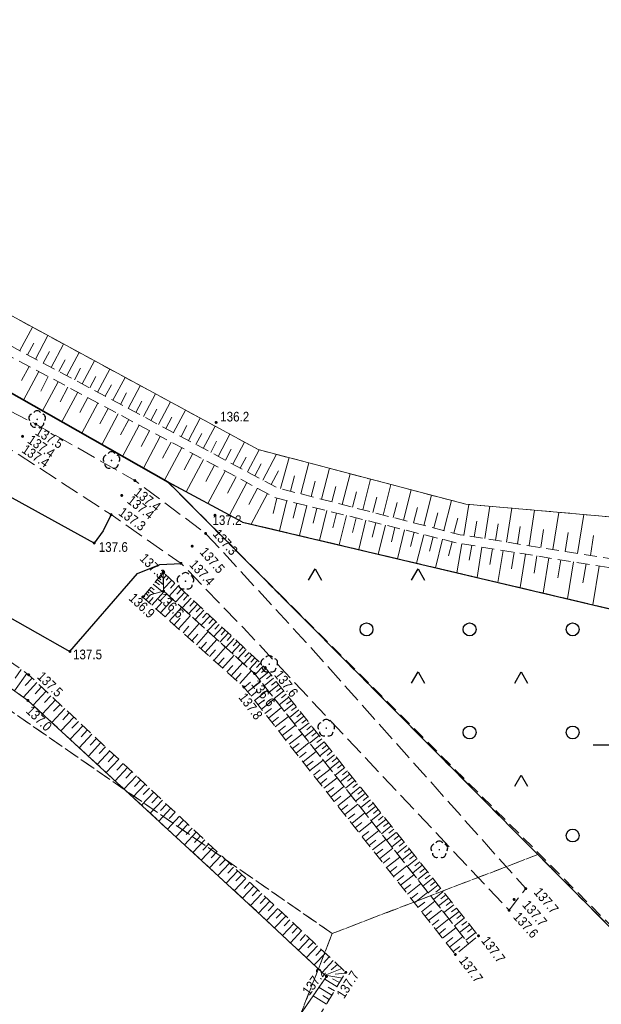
# Model space of a CAD drawing. Header units: metres. Extents: x 5548743 to 5556416, y 5707500 to 5714000.
# Tile 100 of 203: x 5553228 to 5553296, y 5711170 to 5711284. Entities that reach past the tile are written whole.
import ezdxf

# ---------------------------------------------------------------- set-up
doc = ezdxf.new("R2010")
doc.units = ezdxf.units.M
doc.header["$MEASUREMENT"] = 0
for name, pattern in [('1.5_0.75', [2.25, 1.5, -0.75]), ('2.25_0.75', [3, 2.25, -0.75]), ('219-1000', [0])]:
    doc.linetypes.add(name, pattern=pattern)
doc.layers.get('0').update_dxf_attribs({"color": 2, "linetype": 'CONTINUOUS', "lineweight": 5})
for name, color, linetype in [('000 Inne (niezydentyfikowane)', 7, 'CONTINUOUS'), ('216-obręb ewidencyjny', 7, 'CONTINUOUS'), ('218-kontur użytku gruntowego', 7, 'CONTINUOUS'), ('219-działka ewidencyjna', 7, 'CONTINUOUS'), ('drzewo liściaste', 7, 'CONTINUOUS'), ('jezdnia', 7, 'CONTINUOUS'), ('krawężnik', 7, 'CONTINUOUS'), ('pikieta naturalna', 7, 'CONTINUOUS'), ('pikieta naturalna-Atr2', 7, 'CONTINUOUS'), ('skarpa nieumocniona', 7, 'CONTINUOUS'), ('teren zalesiony', 7, 'CONTINUOUS'), ('woda stojąca', 7, 'CONTINUOUS'), ('Wstawianie ramki sekcyjnej z opisem', 7, 'CONTINUOUS')]:
    doc.layers.add(name, color=color, linetype=linetype)
doc.styles.get("Standard").update_dxf_attribs({"font": 'Working1250', "width": 0.75})

# ---------------------------------------------------------------- blocks, each defined once
blk = doc.blocks.new('OP021')
at = {"linetype": 'Continuous', "lineweight": 13}
h = blk.add_hatch(color=0, dxfattribs=at)
edge = h.paths.add_edge_path()
edge.add_arc((0, 0), 0.1, 0, 360)
at = {"color": 0, "linetype": 'Continuous', "lineweight": -3}
for centre, start, end in [((-0.476, 0.154), 110.388, 213.756), ((0, 0.5), 38.316, 141.684), ((0.476, 0.154), 326.244, 69.612), ((-0.294, -0.404), 182.272, 285.64), ((0.294, -0.404), 254.36, 357.728), ((0.294, -0.404), 254.36, 357.728)]:
    blk.add_arc(centre, 0.5, start, end, dxfattribs=at)
blk = doc.blocks.new('PW01')
at = {"linetype": 'Continuous', "lineweight": 13}
h = blk.add_hatch(color=0, dxfattribs=at)
edge = h.paths.add_edge_path()
edge.add_arc((0, 0), 0.18, 0, 360)
blk = doc.blocks.new('OTZK3')
at = {"color": 0, "linetype": 'Continuous'}
for p, q in [((-0.75, -0.433), (0, 0.866)), ((0, 0.866), (0.75, -0.433))]:
    blk.add_line(p, q, dxfattribs=at)
blk = doc.blocks.new('OTZK1')
at = {"color": 0, "linetype": 'Continuous'}
blk.add_circle((0, 0), 0.75, dxfattribs=at)
blk = doc.blocks.new('RAMKA1000K')
at = {"color": 0}
blk.add_line((495, 200), (505, 200), dxfattribs=at)

msp = doc.modelspace()

# ---------------------------------------------------------------- linework, layer by layer
at = {"layer": '000 Inne (niezydentyfikowane)', "color": 252, "linetype": 'Continuous', "lineweight": 18, "flags": 128}
for points in [[(5553228.23, 5711245.92), (5553229.7, 5711248.66)], [(5553229.15, 5711245.43), (5553229.88, 5711246.8)], [(5553230.06, 5711244.94), (5553231.52, 5711247.68)], [(5553230.97, 5711244.46), (5553231.7, 5711245.82)], [(5553231.88, 5711243.97), (5553233.33, 5711246.69)], [(5553233.7, 5711243.01), (5553235.14, 5711245.71)], [(5553232.79, 5711243.49), (5553233.51, 5711244.84)], [(5553235.5, 5711242.05), (5553236.94, 5711244.74)], [(5553229.33, 5711244.09), (5553228.45, 5711242.44)], [(5553230.44, 5711243.5), (5553228.66, 5711240.17)], [(5553234.6, 5711242.53), (5553235.32, 5711243.87)], [(5553237.3, 5711241.09), (5553238.72, 5711243.77)], [(5553231.56, 5711242.9), (5553230.67, 5711241.22)], [(5553232.69, 5711242.29), (5553230.89, 5711238.9)], [(5553236.4, 5711241.57), (5553237.11, 5711242.91)], [(5553239.08, 5711240.14), (5553240.5, 5711242.8)], [(5553233.84, 5711241.68), (5553232.93, 5711239.97)], [(5553234.99, 5711241.07), (5553233.15, 5711237.62)], [(5553238.19, 5711240.61), (5553238.9, 5711241.95)], [(5553239.97, 5711239.66), (5553240.68, 5711240.99)], [(5553240.86, 5711239.19), (5553242.27, 5711241.84)], [(5553236.16, 5711240.45), (5553235.23, 5711238.7)], [(5553241.74, 5711238.72), (5553242.45, 5711240.04)], [(5553242.63, 5711238.25), (5553244.03, 5711240.89)], [(5553244.38, 5711237.31), (5553245.78, 5711239.94)], [(5553237.33, 5711239.82), (5553235.46, 5711236.31)], [(5553238.52, 5711239.19), (5553237.57, 5711237.41)], [(5553243.51, 5711237.78), (5553244.21, 5711239.1)], [(5553246.13, 5711236.38), (5553247.53, 5711239)], [(5553239.71, 5711238.55), (5553237.8, 5711234.97)], [(5553240.92, 5711237.9), (5553239.96, 5711236.1)], [(5553245.26, 5711236.85), (5553245.96, 5711238.16)], [(5553247.87, 5711235.46), (5553249.26, 5711238.05)], [(5553242.14, 5711237.26), (5553240.19, 5711233.61)], [(5553243.36, 5711236.6), (5553242.38, 5711234.76)], [(5553247.01, 5711235.92), (5553247.7, 5711237.22)], [(5553249.61, 5711234.53), (5553250.98, 5711237.12)], [(5553244.6, 5711235.94), (5553242.63, 5711232.23)], [(5553245.85, 5711235.27), (5553244.86, 5711233.4)], [(5553248.74, 5711234.99), (5553249.43, 5711236.29)], [(5553250.47, 5711234.07), (5553251.16, 5711235.36)], [(5553251.33, 5711233.61), (5553252.7, 5711236.19)], [(5553253.05, 5711232.7), (5553254.41, 5711235.26)], [(5553247.11, 5711234.6), (5553245.1, 5711230.82)], [(5553252.19, 5711233.16), (5553252.87, 5711234.44)], [(5553254.75, 5711231.79), (5553256.13, 5711234.37)], [(5553248.38, 5711233.93), (5553247.37, 5711232.03)], [(5553249.64, 5711233.25), (5553247.62, 5711229.46)], [(5553253.9, 5711232.25), (5553254.58, 5711233.52)], [(5553256.52, 5711230.85), (5553258.12, 5711233.85)], [(5553258.58, 5711229.85), (5553259.6, 5711233.46)], [(5553250.9, 5711232.58), (5553249.89, 5711230.68)], [(5553252.17, 5711231.9), (5553250.15, 5711228.11)], [(5553255.61, 5711231.34), (5553256.35, 5711232.73)], [(5553257.5, 5711230.33), (5553258.36, 5711231.94)], [(5553260.98, 5711229.24), (5553261.91, 5711232.85)], [(5553263.39, 5711228.62), (5553264.31, 5711232.22)], [(5553253.43, 5711231.23), (5553252.42, 5711229.33)], [(5553259.77, 5711229.54), (5553260.24, 5711231.35)], [(5553262.18, 5711228.93), (5553262.65, 5711230.73)], [(5553265.78, 5711228), (5553266.7, 5711231.59)], [(5553268.17, 5711227.39), (5553269.09, 5711230.96)], [(5553254.69, 5711230.56), (5553252.67, 5711226.76)], [(5553255.93, 5711229.89), (5553254.92, 5711227.99)], [(5553264.59, 5711228.31), (5553265.05, 5711230.11)], [(5553270.55, 5711226.78), (5553271.46, 5711230.33)], [(5553272.92, 5711226.17), (5553273.82, 5711229.71)], [(5553257.09, 5711229.27), (5553255.19, 5711225.7)], [(5553258.17, 5711228.74), (5553257.74, 5711226.97)], [(5553259.34, 5711228.45), (5553258.47, 5711224.93)], [(5553266.98, 5711227.7), (5553267.44, 5711229.48)], [(5553269.36, 5711227.09), (5553269.82, 5711228.86)], [(5553275.27, 5711225.57), (5553276.17, 5711229.09)], [(5553277.62, 5711224.97), (5553278.52, 5711228.47)], [(5553260.51, 5711228.16), (5553260.08, 5711226.41)], [(5553261.67, 5711227.87), (5553260.81, 5711224.38)], [(5553262.83, 5711227.58), (5553262.4, 5711225.84)], [(5553263.98, 5711227.29), (5553263.12, 5711223.83)], [(5553271.73, 5711226.48), (5553272.19, 5711228.25)], [(5553274.09, 5711225.87), (5553274.55, 5711227.64)], [(5553279.96, 5711224.41), (5553280.53, 5711228.01)], [(5553282.38, 5711224.03), (5553282.98, 5711227.79)], [(5553284.9, 5711223.63), (5553285.52, 5711227.57)], [(5553287.54, 5711223.21), (5553288.19, 5711227.34)], [(5553265.13, 5711227.01), (5553264.7, 5711225.29)], [(5553266.27, 5711226.73), (5553265.42, 5711223.29)], [(5553267.41, 5711226.44), (5553266.99, 5711224.73)], [(5553268.55, 5711226.16), (5553267.7, 5711222.75)], [(5553276.45, 5711225.27), (5553276.9, 5711227.02)], [(5553278.79, 5711224.67), (5553279.24, 5711226.42)], [(5553290.3, 5711222.77), (5553290.99, 5711227.09)], [(5553293.19, 5711222.31), (5553293.91, 5711226.83)], [(5553269.68, 5711225.88), (5553269.26, 5711224.18)], [(5553270.81, 5711225.6), (5553269.97, 5711222.22)], [(5553271.93, 5711225.32), (5553271.51, 5711223.64)], [(5553273.05, 5711225.04), (5553272.21, 5711221.69)], [(5553281.16, 5711224.22), (5553281.45, 5711226.06)], [(5553283.62, 5711223.83), (5553283.93, 5711225.76)], [(5553286.2, 5711223.42), (5553286.52, 5711225.44)], [(5553288.9, 5711222.99), (5553289.24, 5711225.1)], [(5553274.16, 5711224.77), (5553273.74, 5711223.1)], [(5553275.27, 5711224.49), (5553274.44, 5711221.16)], [(5553276.37, 5711224.22), (5553275.96, 5711222.56)], [(5553277.48, 5711223.95), (5553276.66, 5711220.64)], [(5553291.73, 5711222.54), (5553292.08, 5711224.75)], [(5553294.69, 5711222.08), (5553295.05, 5711224.39)], [(5553278.58, 5711223.67), (5553278.17, 5711222.02)], [(5553279.7, 5711223.43), (5553279.15, 5711220.05)], [(5553280.86, 5711223.24), (5553280.58, 5711221.51)], [(5553282.06, 5711223.04), (5553281.48, 5711219.5)], [(5553283.28, 5711222.85), (5553282.98, 5711221.03)], [(5553284.53, 5711222.64), (5553283.92, 5711218.92)], [(5553285.81, 5711222.44), (5553285.5, 5711220.53)], [(5553287.12, 5711222.22), (5553286.49, 5711218.32)], [(5553288.46, 5711222.01), (5553288.14, 5711220.01)], [(5553289.84, 5711221.78), (5553289.18, 5711217.68)], [(5553291.25, 5711221.55), (5553290.91, 5711219.45)], [(5553292.7, 5711221.32), (5553292, 5711217.02)], [(5553294.18, 5711221.08), (5553293.82, 5711218.88)], [(5553295.69, 5711220.83), (5553294.96, 5711216.32)], [(5553244.22, 5711219.26), (5553244.96, 5711218.64)], [(5553244.39, 5711219.47), (5553244.67, 5711219.23)], [(5553244.61, 5711219.74), (5553244.94, 5711219.47)], [(5553245.32, 5711219.76), (5553244.95, 5711219.36)], [(5553245.93, 5711219.2), (5553244.97, 5711218.18)], [(5553245.07, 5711220), (5553245, 5711219.93)], [(5553245.58, 5711219.53), (5553245.27, 5711219.2)], [(5553243.27, 5711218.1), (5553243.88, 5711217.61)], [(5553243.5, 5711218.38), (5553243.9, 5711218.06)], [(5553243.78, 5711218.72), (5553244.81, 5711217.87)], [(5553244.02, 5711219.02), (5553244.5, 5711218.63)], [(5553246.69, 5711218.48), (5553245.62, 5711217.34)], [(5553246.31, 5711218.84), (5553245.77, 5711218.27)], [(5553247.07, 5711218.13), (5553246.54, 5711217.56)], [(5553242.73, 5711217.43), (5553242.8, 5711217.38)], [(5553242.91, 5711217.66), (5553243.2, 5711217.41)], [(5553242.93, 5711216.9), (5553243.46, 5711217.49)], [(5553243.09, 5711217.88), (5553243.31, 5711217.69)], [(5553243.27, 5711216.6), (5553243.76, 5711217.16)], [(5553243.63, 5711216.28), (5553245.04, 5711217.86)], [(5553244.63, 5711215.38), (5553246.04, 5711216.96)], [(5553247.44, 5711217.78), (5553246.39, 5711216.65)], [(5553248.19, 5711217.08), (5553247.14, 5711215.96)], [(5553247.82, 5711217.43), (5553247.29, 5711216.86)], [(5553244.12, 5711215.84), (5553244.82, 5711216.64)], [(5553245.68, 5711214.45), (5553247.08, 5711216.02)], [(5553248.93, 5711216.39), (5553247.9, 5711215.28)], [(5553248.56, 5711216.73), (5553248.04, 5711216.17)], [(5553249.3, 5711216.04), (5553248.78, 5711215.49)], [(5553245.16, 5711214.92), (5553245.86, 5711215.7)], [(5553246.2, 5711213.99), (5553246.9, 5711214.77)], [(5553246.73, 5711213.52), (5553248.11, 5711215.08)], [(5553249.67, 5711215.7), (5553248.64, 5711214.6)], [(5553250.39, 5711215.02), (5553249.37, 5711213.94)], [(5553250.03, 5711215.36), (5553249.52, 5711214.82)], [(5553250.75, 5711214.69), (5553250.24, 5711214.15)], [(5553247.25, 5711213.06), (5553247.94, 5711213.83)], [(5553247.76, 5711212.6), (5553249.14, 5711214.15)], [(5553251.11, 5711214.35), (5553250.1, 5711213.28)], [(5553251.82, 5711213.69), (5553250.82, 5711212.62)], [(5553251.46, 5711214.02), (5553250.96, 5711213.48)], [(5553248.28, 5711212.14), (5553248.97, 5711212.91)], [(5553248.8, 5711211.68), (5553250.17, 5711213.22)], [(5553252.52, 5711213.03), (5553251.54, 5711211.98)], [(5553252.17, 5711213.36), (5553251.68, 5711212.83)], [(5553253.22, 5711212.38), (5553252.24, 5711211.34)], [(5553252.87, 5711212.7), (5553252.38, 5711212.18)], [(5553249.31, 5711211.22), (5553249.99, 5711211.99)], [(5553249.82, 5711210.76), (5553251.19, 5711212.29)], [(5553250.84, 5711209.85), (5553252.2, 5711211.38)], [(5553253.91, 5711211.74), (5553252.94, 5711210.7)], [(5553253.56, 5711212.06), (5553253.08, 5711211.54)], [(5553254.25, 5711211.42), (5553253.77, 5711210.9)], [(5553250.33, 5711210.31), (5553251.01, 5711211.07)], [(5553251.35, 5711209.4), (5553252.03, 5711210.16)], [(5553251.86, 5711208.95), (5553253.2, 5711210.46)], [(5553254.59, 5711211.1), (5553253.63, 5711210.08)], [(5553255.26, 5711210.47), (5553254.32, 5711209.46)], [(5553254.93, 5711210.78), (5553254.45, 5711210.27)], [(5553255.6, 5711210.15), (5553255.13, 5711209.65)], [(5553252.36, 5711208.5), (5553253.03, 5711209.26)], [(5553252.87, 5711208.05), (5553254.2, 5711209.56)], [(5553255.93, 5711209.84), (5553254.99, 5711208.84)], [(5553256.6, 5711209.22), (5553255.66, 5711208.21)], [(5553256.26, 5711209.53), (5553255.8, 5711209.03)], [(5553256.93, 5711208.88), (5553256.37, 5711208.44)], [(5553229.07, 5711208.31), (5553227.62, 5711206.3)], [(5553228.41, 5711208.79), (5553227.68, 5711207.79)], [(5553229.68, 5711207.79), (5553228.85, 5711206.91)], [(5553253.37, 5711207.61), (5553254.03, 5711208.36)], [(5553253.87, 5711207.16), (5553255.2, 5711208.66)], [(5553257.22, 5711208.51), (5553256.11, 5711207.63)], [(5553257.8, 5711207.77), (5553256.7, 5711206.9)], [(5553257.51, 5711208.14), (5553256.96, 5711207.7)], [(5553230.23, 5711207.26), (5553228.65, 5711205.57)], [(5553230.78, 5711206.76), (5553230.01, 5711205.94)], [(5553254.36, 5711206.71), (5553255.12, 5711207.32)], [(5553254.77, 5711206.2), (5553256.29, 5711207.41)], [(5553258.39, 5711207.04), (5553257.28, 5711206.16)], [(5553258.1, 5711207.4), (5553257.54, 5711206.97)], [(5553258.68, 5711206.67), (5553258.13, 5711206.23)], [(5553231.32, 5711206.25), (5553229.79, 5711204.62)], [(5553231.86, 5711205.74), (5553231.1, 5711204.93)], [(5553255.17, 5711205.69), (5553255.93, 5711206.29)], [(5553255.57, 5711205.18), (5553257.1, 5711206.39)], [(5553258.98, 5711206.3), (5553257.87, 5711205.42)], [(5553259.56, 5711205.56), (5553258.46, 5711204.68)], [(5553259.27, 5711205.93), (5553258.72, 5711205.49)], [(5553232.4, 5711205.24), (5553230.88, 5711203.62)], [(5553232.93, 5711204.73), (5553232.18, 5711203.93)], [(5553255.97, 5711204.67), (5553256.74, 5711205.27)], [(5553256.38, 5711204.16), (5553257.91, 5711205.37)], [(5553257.18, 5711203.14), (5553258.71, 5711204.35)], [(5553260.15, 5711204.82), (5553259.04, 5711203.94)], [(5553259.86, 5711205.19), (5553259.3, 5711204.75)], [(5553260.45, 5711204.45), (5553259.89, 5711204.01)], [(5553233.47, 5711204.23), (5553231.96, 5711202.63)], [(5553234.53, 5711203.23), (5553233.03, 5711201.64)], [(5553234, 5711203.73), (5553233.25, 5711202.93)], [(5553256.78, 5711203.65), (5553257.54, 5711204.26)], [(5553257.59, 5711202.63), (5553258.35, 5711203.24)], [(5553257.99, 5711202.12), (5553259.52, 5711203.33)], [(5553260.74, 5711204.08), (5553259.63, 5711203.19)], [(5553261.33, 5711203.34), (5553260.22, 5711202.45)], [(5553261.04, 5711203.71), (5553260.48, 5711203.26)], [(5553235.59, 5711202.24), (5553234.1, 5711200.66)], [(5553235.06, 5711202.74), (5553234.31, 5711201.94)], [(5553258.39, 5711201.61), (5553259.16, 5711202.22)], [(5553258.8, 5711201.1), (5553260.33, 5711202.31)], [(5553261.92, 5711202.59), (5553260.81, 5711201.71)], [(5553261.63, 5711202.96), (5553261.07, 5711202.52)], [(5553262.22, 5711202.22), (5553261.66, 5711201.78)], [(5553236.64, 5711201.25), (5553235.16, 5711199.68)], [(5553236.12, 5711201.75), (5553235.37, 5711200.96)], [(5553259.2, 5711200.59), (5553259.97, 5711201.2)], [(5553259.6, 5711200.08), (5553261.14, 5711201.29)], [(5553262.51, 5711201.85), (5553261.4, 5711200.96)], [(5553263.11, 5711201.1), (5553261.99, 5711200.21)], [(5553262.81, 5711201.48), (5553262.25, 5711201.03)], [(5553237.69, 5711200.27), (5553236.22, 5711198.71)], [(5553237.16, 5711200.76), (5553236.43, 5711199.98)], [(5553238.21, 5711199.78), (5553237.47, 5711199)], [(5553260.01, 5711199.57), (5553260.77, 5711200.18)], [(5553260.41, 5711199.06), (5553261.94, 5711200.27)], [(5553263.7, 5711200.36), (5553262.58, 5711199.47)], [(5553263.4, 5711200.73), (5553262.84, 5711200.29)], [(5553264, 5711199.98), (5553263.44, 5711199.54)], [(5553238.73, 5711199.3), (5553237.26, 5711197.74)], [(5553239.24, 5711198.81), (5553238.51, 5711198.04)], [(5553260.82, 5711198.55), (5553261.58, 5711199.15)], [(5553261.22, 5711198.04), (5553262.75, 5711199.25)], [(5553264.29, 5711199.61), (5553263.17, 5711198.72)], [(5553264.89, 5711198.86), (5553263.77, 5711197.97)], [(5553264.59, 5711199.24), (5553264.03, 5711198.79)], [(5553239.76, 5711198.33), (5553238.31, 5711196.78)], [(5553240.27, 5711197.85), (5553239.55, 5711197.07)], [(5553261.62, 5711197.53), (5553262.39, 5711198.13)], [(5553262.03, 5711197.01), (5553263.56, 5711198.23)], [(5553265.48, 5711198.11), (5553264.36, 5711197.22)], [(5553265.19, 5711198.49), (5553264.62, 5711198.04)], [(5553265.78, 5711197.74), (5553265.22, 5711197.29)], [(5553240.79, 5711197.36), (5553239.34, 5711195.82)], [(5553241.81, 5711196.41), (5553240.37, 5711194.87)], [(5553241.3, 5711196.88), (5553240.58, 5711196.12)], [(5553262.43, 5711196.5), (5553263.2, 5711197.11)], [(5553262.84, 5711195.99), (5553264.37, 5711197.2)], [(5553266.08, 5711197.36), (5553264.95, 5711196.47)], [(5553266.68, 5711196.61), (5553265.55, 5711195.72)], [(5553266.38, 5711196.99), (5553265.82, 5711196.54)], [(5553242.82, 5711195.45), (5553241.4, 5711193.93)], [(5553242.32, 5711195.93), (5553241.6, 5711195.17)], [(5553263.24, 5711195.48), (5553264.01, 5711196.09)], [(5553263.65, 5711194.97), (5553265.18, 5711196.18)], [(5553264.46, 5711193.94), (5553265.99, 5711195.16)], [(5553267.27, 5711195.86), (5553266.15, 5711194.96)], [(5553266.98, 5711196.24), (5553266.41, 5711195.79)], [(5553267.87, 5711195.11), (5553266.74, 5711194.21)], [(5553267.57, 5711195.49), (5553267.01, 5711195.04)], [(5553243.83, 5711194.51), (5553242.41, 5711192.99)], [(5553243.33, 5711194.98), (5553242.62, 5711194.22)], [(5553244.34, 5711194.03), (5553243.63, 5711193.28)], [(5553264.05, 5711194.46), (5553264.82, 5711195.06)], [(5553264.86, 5711193.43), (5553265.63, 5711194.04)], [(5553265.27, 5711192.92), (5553266.8, 5711194.13)], [(5553268.47, 5711194.36), (5553267.34, 5711193.46)], [(5553268.17, 5711194.73), (5553267.61, 5711194.28)], [(5553268.77, 5711193.98), (5553268.21, 5711193.53)], [(5553244.84, 5711193.56), (5553243.42, 5711192.06)], [(5553245.34, 5711193.1), (5553244.63, 5711192.35)], [(5553265.67, 5711192.41), (5553266.44, 5711193.01)], [(5553266.08, 5711191.89), (5553267.62, 5711193.11)], [(5553269.07, 5711193.6), (5553267.94, 5711192.7)], [(5553269.67, 5711192.84), (5553268.54, 5711191.94)], [(5553269.37, 5711193.22), (5553268.81, 5711192.77)], [(5553245.83, 5711192.63), (5553244.43, 5711191.13)], [(5553246.83, 5711191.7), (5553245.43, 5711190.21)], [(5553246.33, 5711192.16), (5553245.63, 5711191.42)], [(5553266.48, 5711191.38), (5553267.25, 5711191.99)], [(5553266.89, 5711190.87), (5553268.43, 5711192.08)], [(5553270.27, 5711192.09), (5553269.14, 5711191.19)], [(5553269.97, 5711192.47), (5553269.41, 5711192.02)], [(5553270.57, 5711191.71), (5553270.01, 5711191.26)], [(5553247.81, 5711190.77), (5553246.42, 5711189.3)], [(5553247.32, 5711191.24), (5553246.62, 5711190.49)], [(5553267.29, 5711190.35), (5553268.06, 5711190.96)], [(5553267.7, 5711189.84), (5553269.24, 5711191.06)], [(5553270.88, 5711191.33), (5553269.74, 5711190.43)], [(5553271.48, 5711190.57), (5553270.34, 5711189.67)], [(5553271.18, 5711190.95), (5553270.61, 5711190.5)], [(5553248.79, 5711189.85), (5553247.41, 5711188.38)], [(5553248.3, 5711190.31), (5553247.61, 5711189.58)], [(5553249.28, 5711189.4), (5553248.59, 5711188.66)], [(5553268.11, 5711189.33), (5553268.88, 5711189.94)], [(5553268.51, 5711188.81), (5553270.05, 5711190.03)], [(5553272.08, 5711189.81), (5553270.94, 5711188.91)], [(5553271.78, 5711190.19), (5553271.21, 5711189.74)], [(5553272.39, 5711189.43), (5553271.82, 5711188.98)], [(5553249.77, 5711188.94), (5553248.4, 5711187.48)], [(5553250.25, 5711188.48), (5553249.57, 5711187.76)], [(5553268.92, 5711188.3), (5553269.69, 5711188.91)], [(5553269.32, 5711187.79), (5553270.86, 5711189.01)], [(5553272.69, 5711189.05), (5553271.55, 5711188.15)], [(5553273.29, 5711188.29), (5553272.15, 5711187.38)], [(5553272.99, 5711188.67), (5553272.42, 5711188.22)], [(5553250.73, 5711188.03), (5553249.37, 5711186.58)], [(5553251.7, 5711187.13), (5553250.34, 5711185.68)], [(5553251.22, 5711187.58), (5553250.54, 5711186.85)], [(5553269.73, 5711187.27), (5553270.5, 5711187.88)], [(5553270.14, 5711186.76), (5553271.68, 5711187.98)], [(5553273.9, 5711187.53), (5553272.76, 5711186.62)], [(5553273.6, 5711187.91), (5553273.02, 5711187.46)], [(5553274.2, 5711187.15), (5553273.63, 5711186.69)], [(5553252.65, 5711186.23), (5553251.31, 5711184.79)], [(5553252.18, 5711186.68), (5553251.5, 5711185.96)], [(5553270.54, 5711186.25), (5553271.31, 5711186.86)], [(5553270.95, 5711185.73), (5553272.49, 5711186.95)], [(5553274.51, 5711186.77), (5553273.36, 5711185.85)], [(5553275.11, 5711186), (5553273.97, 5711185.09)], [(5553274.81, 5711186.38), (5553274.24, 5711185.93)], [(5553253.61, 5711185.34), (5553252.27, 5711183.91)], [(5553253.13, 5711185.78), (5553252.46, 5711185.07)], [(5553254.08, 5711184.89), (5553253.41, 5711184.18)], [(5553271.36, 5711185.22), (5553272.13, 5711185.83)], [(5553271.76, 5711184.7), (5553273.31, 5711185.92)], [(5553272.17, 5711184.19), (5553272.94, 5711184.8)], [(5553272.58, 5711183.67), (5553274.12, 5711184.89)], [(5553275.72, 5711185.24), (5553274.57, 5711184.32)], [(5553275.42, 5711185.62), (5553274.84, 5711185.16)], [(5553276.03, 5711184.85), (5553275.45, 5711184.4)], [(5553254.55, 5711184.45), (5553253.22, 5711183.03)], [(5553255.02, 5711184.01), (5553254.36, 5711183.3)], [(5553272.98, 5711183.16), (5553273.76, 5711183.77)], [(5553273.39, 5711182.64), (5553274.94, 5711183.87)], [(5553276.33, 5711184.47), (5553275.18, 5711183.56)], [(5553276.94, 5711183.7), (5553275.79, 5711182.79)], [(5553276.64, 5711184.09), (5553276.06, 5711183.63)], [(5553255.49, 5711183.57), (5553254.17, 5711182.16)], [(5553256.43, 5711182.69), (5553255.11, 5711181.29)], [(5553255.96, 5711183.13), (5553255.3, 5711182.42)], [(5553273.8, 5711182.13), (5553274.57, 5711182.74)], [(5553274.21, 5711181.61), (5553275.75, 5711182.84)], [(5553277.55, 5711182.93), (5553276.4, 5711182.02)], [(5553277.25, 5711183.32), (5553276.67, 5711182.86)], [(5553277.86, 5711182.55), (5553277.28, 5711182.09)], [(5553257.36, 5711181.82), (5553256.05, 5711180.42)], [(5553256.89, 5711182.25), (5553256.24, 5711181.55)], [(5553257.82, 5711181.38), (5553257.17, 5711180.68)], [(5553274.61, 5711181.1), (5553275.39, 5711181.71)], [(5553275.02, 5711180.58), (5553276.57, 5711181.81)], [(5553278.16, 5711182.16), (5553277.01, 5711181.25)], [(5553278.78, 5711181.39), (5553277.62, 5711180.48)], [(5553278.47, 5711181.78), (5553277.89, 5711181.32)], [(5553258.29, 5711180.95), (5553256.98, 5711179.55)], [(5553258.75, 5711180.51), (5553258.1, 5711179.82)], [(5553275.43, 5711180.07), (5553276.2, 5711180.68)], [(5553275.84, 5711179.55), (5553277.38, 5711180.77)], [(5553279.39, 5711180.62), (5553278.23, 5711179.7)], [(5553279.08, 5711181.01), (5553278.5, 5711180.55)], [(5553279.7, 5711180.24), (5553279.12, 5711179.78)], [(5553259.21, 5711180.08), (5553257.91, 5711178.69)], [(5553260.14, 5711179.21), (5553258.84, 5711177.82)], [(5553259.67, 5711179.64), (5553259.02, 5711178.95)], [(5553276.24, 5711179.03), (5553277.02, 5711179.65)], [(5553276.65, 5711178.52), (5553278.2, 5711179.74)], [(5553280, 5711179.85), (5553278.85, 5711178.93)], [(5553280.62, 5711179.07), (5553279.46, 5711178.15)], [(5553280.31, 5711179.46), (5553279.73, 5711179)], [(5553261.06, 5711178.34), (5553259.76, 5711176.96)], [(5553260.6, 5711178.78), (5553259.95, 5711178.08)], [(5553261.52, 5711177.91), (5553260.87, 5711177.22)], [(5553277.06, 5711178), (5553277.83, 5711178.62)], [(5553277.47, 5711177.49), (5553279.02, 5711178.71)], [(5553281.34, 5711178.17), (5553280.18, 5711177.25)], [(5553280.95, 5711178.66), (5553280.37, 5711178.2)], [(5553261.98, 5711177.48), (5553260.68, 5711176.1)], [(5553262.44, 5711177.05), (5553261.79, 5711176.36)], [(5553277.88, 5711176.97), (5553278.65, 5711177.58)], [(5553278.29, 5711176.45), (5553279.84, 5711177.68)], [(5553262.9, 5711176.62), (5553261.61, 5711175.24)], [(5553263.82, 5711175.75), (5553262.53, 5711174.38)], [(5553263.36, 5711176.18), (5553262.71, 5711175.5)], [(5553278.69, 5711175.94), (5553279.47, 5711176.55)], [(5553264.74, 5711174.89), (5553263.45, 5711173.51)], [(5553264.28, 5711175.32), (5553263.63, 5711174.63)], [(5553265.73, 5711173.96), (5553263.8, 5711173.19)], [(5553265.22, 5711174.44), (5553264.51, 5711173.82)], [(5553266.14, 5711173.42), (5553264.97, 5711173.31)], [(5553265.19, 5711171.85), (5553263.75, 5711172.73)], [(5553265.8, 5711172.86), (5553263.8, 5711173.19)], [(5553265.48, 5711172.34), (5553264.64, 5711172.76)], [(5553264.58, 5711170.86), (5553263.09, 5711171.77)], [(5553264.89, 5711171.36), (5553264.15, 5711171.81)], [(5553263.95, 5711169.82), (5553262.4, 5711170.77)], [(5553264.27, 5711170.35), (5553263.51, 5711170.81)]]:
    msp.add_lwpolyline(points, dxfattribs=at)
at = {"layer": '216-obręb ewidencyjny', "color": 4, "linetype": 'Continuous', "lineweight": 35, "flags": 128}
for points in [[(5553303.29, 5711172.41), (5553245.53, 5711230.59), (5553201.96, 5711255.35), (5553140.19, 5711284.18), (5553135.72, 5711277.69), (5553111.42, 5711242.97), (5553187.3, 5711106.28), (5553112.55, 5711070.64), (5552871.37, 5711055.67), (5552911.56, 5711176.56), (5552902.55, 5711179.99), (5552857.56, 5711200.05), (5552823.52, 5711222.08), (5552811.69, 5711238.16), (5552792.63, 5711262.96), (5552771.45, 5711305.07), (5552757.83, 5711364.93), (5552755.89, 5711371.71), (5552732.07, 5711369.95), (5552708.66, 5711378.89), (5552680.03, 5711429.79), (5552679.16, 5711442.78), (5552714.87, 5711541.1)], [(5552714.87, 5711541.1), (5552679.16, 5711442.78), (5552680.03, 5711429.79), (5552708.66, 5711378.89), (5552732.07, 5711369.95), (5552755.89, 5711371.71), (5552757.83, 5711364.93), (5552771.45, 5711305.07), (5552792.63, 5711262.96), (5552811.69, 5711238.16), (5552823.52, 5711222.08), (5552857.56, 5711200.05), (5552902.55, 5711179.99), (5552911.56, 5711176.56), (5552871.37, 5711055.67), (5553112.55, 5711070.64), (5553187.3, 5711106.28), (5553111.42, 5711242.97), (5553135.72, 5711277.69), (5553140.19, 5711284.18), (5553201.96, 5711255.35), (5553245.53, 5711230.59), (5553303.29, 5711172.41)]]:
    msp.add_lwpolyline(points, dxfattribs=at)
at = {"layer": '218-kontur użytku gruntowego', "color": 70, "linetype": '1.5_0.75', "lineweight": 18, "flags": 128}
for points in [[(5553201.96, 5711255.35), (5553245.53, 5711230.59)], [(5553245.53, 5711230.59), (5553201.96, 5711255.35)], [(5553264.63, 5711178.05), (5553155.81, 5711253.39)], [(5553155.81, 5711253.39), (5553264.63, 5711178.05)], [(5553245.53, 5711230.59), (5553254.19, 5711225.94)], [(5553288.56, 5711187.24), (5553245.53, 5711230.59)], [(5553245.53, 5711230.59), (5553288.56, 5711187.24)], [(5553254.19, 5711225.94), (5553245.53, 5711230.59)], [(5553254.19, 5711225.94), (5553316.53, 5711211.23)], [(5553316.53, 5711211.23), (5553254.19, 5711225.94)], [(5553264.63, 5711178.05), (5553288.56, 5711187.24)], [(5553288.56, 5711187.24), (5553264.63, 5711178.05)], [(5553288.56, 5711187.24), (5553303.29, 5711172.41)], [(5553303.29, 5711172.41), (5553288.56, 5711187.24)], [(5553260.54, 5711167.65), (5553264.63, 5711178.05)], [(5553264.63, 5711178.05), (5553260.54, 5711167.65)]]:
    msp.add_lwpolyline(points, dxfattribs=at)
at = {"layer": '219-działka ewidencyjna', "color": 94, "linetype": '219-1000', "lineweight": 30, "flags": 128}
for points in [[(5553201.96, 5711255.35), (5553245.53, 5711230.59)], [(5553303.29, 5711172.41), (5553245.53, 5711230.59)], [(5553254.19, 5711225.94), (5553245.53, 5711230.59)], [(5553254.19, 5711225.94), (5553316.53, 5711211.23)]]:
    msp.add_lwpolyline(points, dxfattribs=at)
at = {"layer": 'jezdnia', "color": 252, "linetype": '2.25_0.75', "lineweight": 18, "flags": 128}
msp.add_lwpolyline([(5553136.62, 5711279), (5553156.62, 5711269.27), (5553186, 5711255.5), (5553191.98, 5711252.03), (5553227.66, 5711234.11), (5553238.87, 5711226.82), (5553247.01, 5711221.15), (5553254.24, 5711213.67), (5553264.25, 5711202.99), (5553285.22, 5711180.75), (5553287.16, 5711183.27), (5553261.6, 5711211.94), (5553249.88, 5711224.64), (5553241.64, 5711230.79), (5553230.1, 5711237.36), (5553208, 5711248.74), (5553188.55, 5711259.18), (5553139.11, 5711282.61)], close=True, dxfattribs=at)
at = {"layer": 'krawężnik', "color": 252, "linetype": 'Continuous', "lineweight": 25, "flags": 128}
for points in [[(5553186, 5711255.5), (5553185, 5711252.98), (5553179.08, 5711242.19), (5553204.46, 5711227.66), (5553234.08, 5711210.89), (5553241.94, 5711219.98), (5553244.55, 5711221.02), (5553247.01, 5711221.15)], [(5553238.87, 5711226.82), (5553237.93, 5711224.95), (5553236.9, 5711223.52), (5553190.43, 5711249.08), (5553190.99, 5711250.76), (5553191.98, 5711252.03)]]:
    msp.add_lwpolyline(points, dxfattribs=at)
at = {"layer": 'skarpa nieumocniona', "color": 252, "linetype": '1.5_0.75', "lineweight": 18, "flags": 128}
for points in [[(5553203.16, 5711259.27), (5553258.23, 5711229.94), (5553279.52, 5711224.48), (5553320.01, 5711218.06), (5553344.73, 5711215.21), (5553366.37, 5711209.89), (5553383.85, 5711202.15), (5553391.94, 5711204.36), (5553460.49, 5711335.7), (5553458.94, 5711336.14), (5553458.72, 5711335.17), (5553456.17, 5711329.11), (5553390.94, 5711206.54), (5553384.6, 5711204.77), (5553373.19, 5711209.02), (5553364.46, 5711213.83), (5553321.66, 5711224.4), (5553280.16, 5711228.04), (5553255.98, 5711234.41), (5553204.11, 5711262.54)], [(5553203.16, 5711259.27), (5553258.23, 5711229.94), (5553279.52, 5711224.48), (5553320.01, 5711218.06), (5553344.73, 5711215.21), (5553366.37, 5711209.89), (5553383.85, 5711202.15), (5553391.94, 5711204.36), (5553460.49, 5711335.7), (5553458.94, 5711336.14), (5553458.72, 5711335.17), (5553456.17, 5711329.11), (5553390.94, 5711206.54), (5553384.6, 5711204.77), (5553373.19, 5711209.02), (5553364.46, 5711213.83), (5553321.66, 5711224.4), (5553280.16, 5711228.04), (5553255.98, 5711234.41), (5553204.11, 5711262.54)], [(5553458.04, 5711329.28), (5553392.71, 5711203.51), (5553383.97, 5711200.95), (5553366.17, 5711208.79), (5553344.71, 5711214.14), (5553318.53, 5711217.13), (5553279.31, 5711223.49), (5553258.04, 5711228.77), (5553202.73, 5711258.28), (5553201.95, 5711255.35), (5553245.53, 5711230.58), (5553254.19, 5711225.94), (5553316.53, 5711211.23), (5553343.98, 5711211.01), (5553364.86, 5711206.76), (5553378.26, 5711200.53), (5553390.74, 5711194.9), (5553458.5, 5711328.62)], [(5553458.04, 5711329.28), (5553392.71, 5711203.51), (5553383.97, 5711200.95), (5553366.17, 5711208.79), (5553344.71, 5711214.14), (5553318.53, 5711217.13), (5553279.31, 5711223.49), (5553258.04, 5711228.77), (5553202.73, 5711258.28), (5553201.95, 5711255.35), (5553245.53, 5711230.58), (5553254.19, 5711225.94), (5553316.53, 5711211.23), (5553343.98, 5711211.01), (5553364.86, 5711206.76), (5553378.26, 5711200.53), (5553390.74, 5711194.9), (5553458.5, 5711328.62)], [(5553154.92, 5711165.3), (5553158.52, 5711168.09), (5553150.98, 5711181.4), (5553143.33, 5711198.38), (5553145.04, 5711207.69), (5553154.04, 5711224.71), (5553158.61, 5711234.34), (5553162.52, 5711241.27), (5553163.63, 5711242.08), (5553165.3, 5711242.62), (5553166.94, 5711242.58), (5553178.13, 5711237.01), (5553192.45, 5711229.48), (5553210.38, 5711218.36), (5553213.64, 5711216.29), (5553229.18, 5711205.19), (5553255.88, 5711180.58), (5553263.96, 5711173.04), (5553260.44, 5711167.92), (5553258.22, 5711165.72), (5553258.4, 5711165.43), (5553255.29, 5711163.23), (5553255.53, 5711162.73), (5553254.07, 5711161.84), (5553253.83, 5711162.28), (5553252.67, 5711161.46), (5553252.52, 5711161.83), (5553233.14, 5711151.04), (5553200.91, 5711136.45), (5553188.5, 5711132.91), (5553188.87, 5711131.05), (5553202.19, 5711134.44), (5553233.78, 5711148.59), (5553255.61, 5711160.67), (5553262.01, 5711166.63), (5553266.2, 5711173.52), (5553229.27, 5711208.17), (5553212.5, 5711220.3), (5553193.37, 5711231.34), (5553178.25, 5711239.33), (5553167.04, 5711244.54), (5553165.24, 5711245.05), (5553163.46, 5711245.14), (5553161.7, 5711244.49), (5553160.39, 5711243.12), (5553159.28, 5711240.46), (5553157.09, 5711234.67), (5553152.27, 5711225.68), (5553147.97, 5711216.57), (5553144.42, 5711208.52), (5553140.65, 5711197.04), (5553149.68, 5711181.27), (5553157.01, 5711167.91), (5553154.61, 5711165.85)], [(5553154.92, 5711165.3), (5553158.52, 5711168.09), (5553150.98, 5711181.4), (5553143.33, 5711198.38), (5553145.04, 5711207.69), (5553154.04, 5711224.71), (5553158.61, 5711234.34), (5553162.52, 5711241.27), (5553163.63, 5711242.08), (5553165.3, 5711242.62), (5553166.94, 5711242.58), (5553178.13, 5711237.01), (5553192.45, 5711229.48), (5553210.38, 5711218.36), (5553213.64, 5711216.29), (5553229.18, 5711205.19), (5553255.88, 5711180.58), (5553263.96, 5711173.04), (5553260.44, 5711167.92), (5553258.22, 5711165.72), (5553258.4, 5711165.43), (5553255.29, 5711163.23), (5553255.53, 5711162.73), (5553254.07, 5711161.84), (5553253.83, 5711162.28), (5553252.67, 5711161.46), (5553252.52, 5711161.83), (5553233.14, 5711151.04), (5553200.91, 5711136.45), (5553188.5, 5711132.91), (5553188.87, 5711131.05), (5553202.19, 5711134.44), (5553233.78, 5711148.59), (5553255.61, 5711160.67), (5553262.01, 5711166.63), (5553266.2, 5711173.52), (5553229.27, 5711208.17), (5553212.5, 5711220.3), (5553193.37, 5711231.34), (5553178.25, 5711239.33), (5553167.04, 5711244.54), (5553165.24, 5711245.05), (5553163.46, 5711245.14), (5553161.7, 5711244.49), (5553160.39, 5711243.12), (5553159.28, 5711240.46), (5553157.09, 5711234.67), (5553152.27, 5711225.68), (5553147.97, 5711216.57), (5553144.42, 5711208.52), (5553140.65, 5711197.04), (5553149.68, 5711181.27), (5553157.01, 5711167.91), (5553154.61, 5711165.85)], [(5553244.98, 5711217.92), (5553244.93, 5711220.13), (5553242.56, 5711217.23)], [(5553244.98, 5711217.92), (5553244.93, 5711220.13), (5553242.56, 5711217.23)], [(5553244.93, 5711220.13), (5553244.98, 5711217.92), (5553255.57, 5711208.32), (5553280.5, 5711176.84), (5553281.65, 5711177.78), (5553256.82, 5711209.01)], [(5553244.93, 5711220.13), (5553244.98, 5711217.92), (5553255.57, 5711208.32), (5553280.5, 5711176.84), (5553281.65, 5711177.78), (5553256.82, 5711209.01)], [(5553244.98, 5711217.92), (5553242.56, 5711217.23), (5553254.33, 5711206.75), (5553278.96, 5711175.6), (5553280.5, 5711176.84), (5553255.57, 5711208.32)], [(5553244.98, 5711217.92), (5553242.56, 5711217.23), (5553254.33, 5711206.75), (5553278.96, 5711175.6), (5553280.5, 5711176.84), (5553255.57, 5711208.32)]]:
    msp.add_lwpolyline(points, close=True, dxfattribs=at)
at = {"layer": 'teren zalesiony', "color": 3, "linetype": '1.5_0.75', "lineweight": 18, "flags": 128}
msp.add_lwpolyline([(5553245.53, 5711230.58), (5553303.65, 5711172.37), (5553376.5, 5711175.13), (5553378.92, 5711178.05), (5553378.26, 5711200.53), (5553364.86, 5711206.76), (5553343.98, 5711211.01), (5553316.53, 5711211.23), (5553254.19, 5711225.94)], close=True, dxfattribs=at)
at = {"layer": 'woda stojąca', "color": 141, "linetype": 'Continuous', "lineweight": 18, "flags": 128}
msp.add_lwpolyline([(5553255.98, 5711234.41), (5553280.16, 5711228.04), (5553321.66, 5711224.4), (5553364.46, 5711213.83), (5553373.19, 5711209.02), (5553384.6, 5711204.77), (5553390.94, 5711206.54), (5553456.17, 5711329.11), (5553458.72, 5711335.17), (5553443.19, 5711339.66), (5553367.63, 5711364.25), (5553248.32, 5711403.34), (5553220.8, 5711315.66), (5553204.11, 5711262.54)], close=True, dxfattribs=at)
msp.add_lwpolyline([(5553260.44, 5711167.92), (5553263.96, 5711173.04), (5553255.88, 5711180.58), (5553229.18, 5711205.19), (5553213.64, 5711216.29), (5553210.38, 5711218.36), (5553192.45, 5711229.48), (5553178.13, 5711237.01), (5553166.94, 5711242.58), (5553165.3, 5711242.62), (5553163.63, 5711242.08), (5553162.52, 5711241.27), (5553158.61, 5711234.34), (5553154.04, 5711224.71), (5553145.04, 5711207.69), (5553143.33, 5711198.38), (5553150.98, 5711181.4), (5553158.52, 5711168.09)], dxfattribs=at)

# ---------------------------------------------------------------- block references
at = {"layer": 'drzewo liściaste', "color": 3, "linetype": 'Continuous', "lineweight": 18}
for p in [(5553230.26, 5711237.92), (5553238.92, 5711233.13), (5553247.53, 5711219.07), (5553257.29, 5711209.41), (5553263.93, 5711201.96), (5553277.09, 5711187.81)]:
    msp.add_blockref('OP021', p, dxfattribs=at)
at = {"layer": 'pikieta naturalna', "color": 252, "linetype": 'Continuous', "lineweight": 13}
for p in [(5553230.1, 5711237.36), (5553251.1, 5711237.56), (5553228.56, 5711235.94), (5553241.64, 5711230.79), (5553240.11, 5711229.06), (5553238.87, 5711226.82), (5553250.97, 5711226.76), (5553249.88, 5711224.64), (5553236.9, 5711223.52), (5553248.31, 5711223.15), (5553247.01, 5711221.15), (5553244.93, 5711220.13), (5553244.98, 5711217.92), (5553242.56, 5711217.23), (5553234.08, 5711210.89), (5553256.82, 5711209.01), (5553229.27, 5711208.17), (5553255.57, 5711208.32), (5553254.33, 5711206.75), (5553229.18, 5711205.19), (5553287.16, 5711183.27), (5553285.8, 5711182.01), (5553285.22, 5711180.75), (5553281.65, 5711177.78), (5553278.96, 5711175.6), (5553266.2, 5711173.52), (5553263.96, 5711173.04)]:
    msp.add_blockref('PW01', p, dxfattribs=at)
at = {"layer": 'teren zalesiony', "color": 3, "linetype": 'Continuous', "lineweight": 18}
for name, p in [('OTZK3', (5553262.616, 5711219.636)), ('OTZK3', (5553274.616, 5711219.636)), ('OTZK1', (5553268.616, 5711213.456)), ('OTZK1', (5553280.616, 5711213.456)), ('OTZK1', (5553292.616, 5711213.456)), ('OTZK3', (5553274.616, 5711207.636)), ('OTZK3', (5553286.616, 5711207.636)), ('OTZK1', (5553280.616, 5711201.456)), ('OTZK1', (5553292.616, 5711201.456)), ('OTZK3', (5553286.616, 5711195.636)), ('OTZK1', (5553292.616, 5711189.456))]:
    msp.add_blockref(name, p, dxfattribs=at)
at = {"layer": 'Wstawianie ramki sekcyjnej z opisem', "color": 8, "linetype": 'Continuous', "lineweight": 5}
msp.add_blockref('RAMKA1000K', (5552800, 5711000), dxfattribs=at)
msp.add_blockref('RAMKA1000K', (5552800, 5711000), dxfattribs=at)
msp.add_blockref('RAMKA1000K', (5552800, 5711000), dxfattribs=at)
msp.add_blockref('RAMKA1000K', (5552800, 5711000), dxfattribs=at)

# ---------------------------------------------------------------- texts
at = {"layer": 'pikieta naturalna-Atr2', "color": 252, "width": 0.9}
for s, p in [('136.2', (5553251.57, 5711237.67)), ('137.2', (5553250.67, 5711225.62)), ('137.6', (5553237.43, 5711222.49)), ('137.5', (5553234.43, 5711209.98))]:
    msp.add_text(s, height=1.125, dxfattribs=at).set_placement(p)
for s, rotation, p in [('137.5', 328.992, (5553229.93, 5711236.2)), ('137.4', 325.667, (5553229.03, 5711235.26)), ('137.4', 325.667, (5553228.37, 5711234.15)), ('137.4', 321.993, (5553241.43, 5711229.21)), ('137.4', 321.993, (5553240.64, 5711228.27)), ('137.3', 323.858, (5553239.64, 5711226.86)), ('137.3', 311.385, (5553250.64, 5711224.52)), ('137.5', 311.385, (5553249.12, 5711222.41)), ('137.3', 315.622, (5553242.12, 5711221.62)), ('137.4', 312.662, (5553247.9, 5711220.94)), ('136.9', 317.005, (5553240.84, 5711216.98)), ('136.6', 316.474, (5553244.24, 5711217)), ('137.5', 315.512, (5553230.16, 5711207.86)), ('137.6', 307.166, (5553257.8, 5711208.15)), ('136.6', 307.072, (5553255.13, 5711207.05)), ('137.8', 307.014, (5553253.66, 5711205.52)), ('137.0', 316.026, (5553228.87, 5711203.86)), ('137.7', 310.407, (5553288.02, 5711182.8)), ('137.7', 310.407, (5553286.68, 5711181.33)), ('137.6', 312.002, (5553285.62, 5711179.92)), ('137.7', 307.166, (5553281.91, 5711177.19)), ('137.7', 307.014, (5553279.31, 5711174.89)), ('137.2', 54.237, (5553261.95, 5711170.74)), ('137.7', 57.452, (5553265.99, 5711170.37))]:
    msp.add_text(s, height=1.125, rotation=rotation, dxfattribs=at).set_placement(p)

doc.saveas('drawing.dxf')
